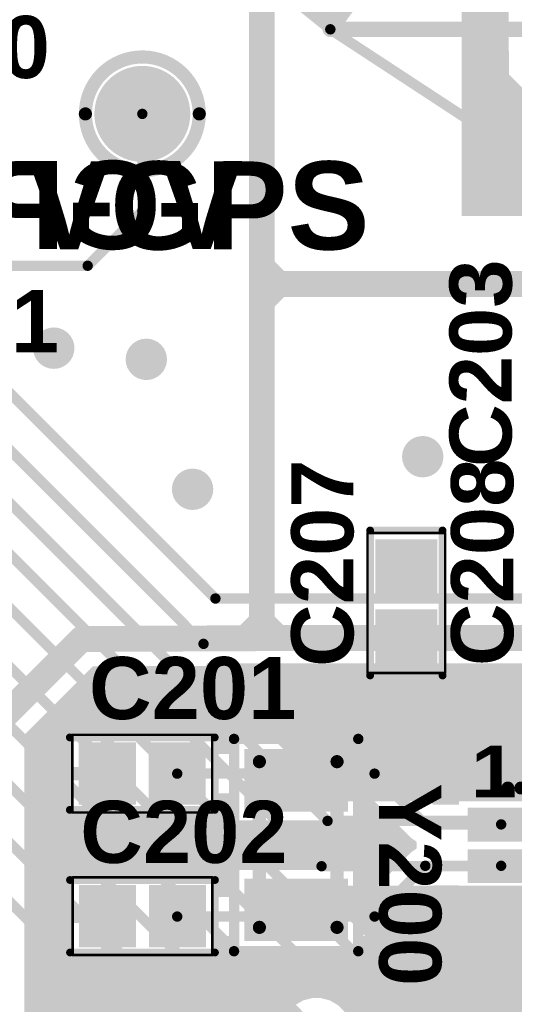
# Model space of a CAD drawing. Header units: inches. Extents: x -60 to 68, y -60 to 60.
# Tile 7 of 78: x -28 to -18, y -49 to -30. Entities that reach past the tile are written whole.
import ezdxf

# ---------------------------------------------------------------- set-up
doc = ezdxf.new("R2010")
doc.units = ezdxf.units.IN
for name, color, linetype in [('Bottom Copper', 5, 'Continuous'), ('Bottom Mask', 6, 'Continuous'), ('Bottom Overlay', 54, 'Continuous'), ('Mechanical 1', 6, 'Continuous'), ('Mechanical 15', 56, 'Continuous'), ('Multi-Layer', 9, 'Continuous'), ('Pad Holes', 156, 'Continuous'), ('PENTA', 56, 'Continuous'), ('Top Copper', 1, 'Continuous'), ('Top Mask', 216, 'Continuous'), ('Top Overlay', 2, 'Continuous'), ('Top Paste', 8, 'Continuous'), ('Via Holes', 16, 'Continuous')]:
    doc.layers.add(name, color=color, linetype=linetype)
doc.styles.add('Arial Black_Bold', font='txt', dxfattribs={"height": 0.2})
doc.styles.add('Arial_Bold', font='txt', dxfattribs={"height": 0.2})

# ---------------------------------------------------------------- blocks, each defined once
blk = doc.blocks.new('LED_PR_113_M______9')
at = {"layer": 'Top Copper'}
h = blk.add_hatch(color=1, dxfattribs=at)
edge = h.paths.add_edge_path()
edge.add_line((-0.609, -5.208), (-1.243, -5.208))
edge.add_arc((-2.343, -5.108), 1.104, 264.7997, 354.8114, ccw=False)
edge.add_line((-2.443, -6.208), (-2.952, -6.208))
edge.add_arc((-2.957, -4.768), 1.44, 180.2021, 270.2023, ccw=False)
edge.add_line((-4.397, -4.773), (-4.408, -2.917))
edge.add_arc((-3.055, -2.961), 1.354, 88.119, 178.1194, ccw=False)
edge.add_line((-3.01, -1.608), (-2.37, -1.608))
edge.add_arc((-2.32, -2.658), 1.051, 2.716, 92.7345, ccw=False)
edge.add_line((-1.27, -2.608), (-0.609, -2.608))
edge.add_line((-0.609, -2.608), (-0.609, 1.692))
edge.add_line((-0.609, 1.692), (-5.309, 1.692))
edge.add_line((-5.309, 1.692), (-5.309, -7.508))
edge.add_line((-5.309, -7.508), (-0.609, -7.508))
edge.add_line((-0.609, -7.508), (-0.609, -5.208))
at = {"layer": 'Top Mask'}
h = blk.add_hatch(color=216, dxfattribs=at)
edge = h.paths.add_edge_path()
edge.add_line((-0.609, -5.208), (-1.243, -5.208))
edge.add_arc((-2.343, -5.108), 1.104, 264.7997, 354.8114, ccw=False)
edge.add_line((-2.443, -6.208), (-2.952, -6.208))
edge.add_arc((-2.957, -4.768), 1.44, 180.2021, 270.2023, ccw=False)
edge.add_line((-4.397, -4.773), (-4.408, -2.917))
edge.add_arc((-3.055, -2.961), 1.354, 88.119, 178.1194, ccw=False)
edge.add_line((-3.01, -1.608), (-2.37, -1.608))
edge.add_arc((-2.32, -2.658), 1.051, 2.716, 92.7345, ccw=False)
edge.add_line((-1.27, -2.608), (-0.609, -2.608))
edge.add_line((-0.609, -2.608), (-0.609, 1.692))
edge.add_line((-0.609, 1.692), (-5.309, 1.692))
edge.add_line((-5.309, 1.692), (-5.309, -7.508))
edge.add_line((-5.309, -7.508), (-0.609, -7.508))
edge.add_line((-0.609, -7.508), (-0.609, -5.208))
blk = doc.blocks.new('TEST_POINT_TH_78')
at = {"layer": 'Bottom Copper'}
h = blk.add_hatch(color=5, dxfattribs=at)
edge = h.paths.add_edge_path()
edge.add_arc((0, 0), 0.825, 0, 360)
at = {"layer": 'Bottom Mask'}
h = blk.add_hatch(color=6, dxfattribs=at)
edge = h.paths.add_edge_path()
edge.add_arc((0, 0), 0.927, 0, 360)
at = {"layer": 'Multi-Layer'}
h = blk.add_hatch(color=9, dxfattribs=at)
edge = h.paths.add_edge_path()
edge.add_arc((0, 0), 0.825, 0, 360)
at = {"layer": 'Pad Holes'}
h = blk.add_hatch(color=7, dxfattribs=at)
edge = h.paths.add_edge_path()
edge.add_arc((0, 0), 0.5, 0, 360)
at = {"layer": 'Top Copper'}
h = blk.add_hatch(color=1, dxfattribs=at)
edge = h.paths.add_edge_path()
edge.add_arc((0, 0), 0.825, 0, 360)
at = {"layer": 'Top Mask'}
h = blk.add_hatch(color=216, dxfattribs=at)
edge = h.paths.add_edge_path()
edge.add_arc((0, 0), 0.927, 0, 360)
at = {"layer": 'Bottom Overlay'}
for points in [[(1.1, 0, 0.254, 0.254, 1), (-1.1, 0, 0.254, 0.254, 1)], [(-1.164, 0, 0.127, 0.127, 1), (-1.037, 0, 0.127, 0.127, 1)], [(1.037, 0, 0.127, 0.127, 1), (1.164, 0, 0.127, 0.127, 1)]]:
    blk.add_lwpolyline(points, format="xyseb", close=True, dxfattribs=at)
at = {"layer": 'Top Overlay'}
for points in [[(1.1, 0, 0.254, 0.254, 1), (-1.1, 0, 0.254, 0.254, 1)], [(-1.164, 0, 0.127, 0.127, 1), (-1.037, 0, 0.127, 0.127, 1)], [(1.037, 0, 0.127, 0.127, 1), (1.164, 0, 0.127, 0.127, 1)]]:
    blk.add_lwpolyline(points, format="xyseb", close=True, dxfattribs=at)
at = {"layer": 'Bottom Overlay', "style": 'Arial_Bold', "text_generation_flag": 2}
blk.add_text('VGPS', height=1.7, rotation=360, dxfattribs=at).set_placement((1.942, -2.609))
blk = doc.blocks.new('CRISTAL_SMD_3215_88')
at = {"layer": 'Top Copper'}
for points in [[(-0.5, 0.9), (0.5, 0.9), (0.5, -0.9), (-0.5, -0.9)], [(2, 0.9), (3, 0.9), (3, -0.9), (2, -0.9)]]:
    blk.add_hatch(color=1, dxfattribs=at).paths.add_polyline_path(points)
at = {"layer": 'Top Mask'}
for points in [[(-0.602, 1.002), (0.602, 1.002), (0.602, -1.002), (-0.602, -1.002)], [(1.898, 1.002), (3.102, 1.002), (3.102, -1.002), (1.898, -1.002)]]:
    blk.add_hatch(color=216, dxfattribs=at).paths.add_polyline_path(points)
at = {"layer": 'Top Paste'}
for points in [[(-0.5, 0.9), (0.5, 0.9), (0.5, -0.9), (-0.5, -0.9)], [(2, 0.9), (3, 0.9), (3, -0.9), (2, -0.9)]]:
    blk.add_hatch(color=8, dxfattribs=at).paths.add_polyline_path(points)
at = {"layer": 'Mechanical 1'}
for points in [[(2.84, 0.79, 0.254, 0.254, 0), (-0.36, 0.79, 0.254, 0.254, 0)], [(2.84, -0.71, 0.254, 0.254, 0), (-0.36, -0.71, 0.254, 0.254, 0)]]:
    blk.add_lwpolyline(points, format="xyseb", dxfattribs=at)
for points in [[(-0.424, 0.79, 0.127, 0.127, 1), (-0.297, 0.79, 0.127, 0.127, 1)], [(2.776, 0.79, 0.127, 0.127, 1), (2.903, 0.79, 0.127, 0.127, 1)], [(-0.424, -0.71, 0.127, 0.127, 1), (-0.297, -0.71, 0.127, 0.127, 1)], [(2.776, -0.71, 0.127, 0.127, 1), (2.903, -0.71, 0.127, 0.127, 1)]]:
    blk.add_lwpolyline(points, format="xyseb", close=True, dxfattribs=at)
at = {"layer": 'Top Overlay'}
for points in [[(3.3, 1.2, 0.2, 0.2, 0), (-0.8, 1.2, 0.2, 0.2, 0)], [(-0.8, -1.2, 0.2, 0.2, 0), (-0.8, 1.2, 0.2, 0.2, 0)], [(3.3, -1.2, 0.2, 0.2, 0), (3.3, 1.2, 0.2, 0.2, 0)], [(3.3, -1.2, 0.2, 0.2, 0), (-0.8, -1.2, 0.2, 0.2, 0)]]:
    blk.add_lwpolyline(points, format="xyseb", dxfattribs=at)
for points in [[(-0.85, 1.2, 0.1, 0.1, 1), (-0.75, 1.2, 0.1, 0.1, 1)], [(-0.85, 1.2, 0.1, 0.1, 1), (-0.75, 1.2, 0.1, 0.1, 1)], [(3.25, 1.2, 0.1, 0.1, 1), (3.35, 1.2, 0.1, 0.1, 1)], [(3.25, 1.2, 0.1, 0.1, 1), (3.35, 1.2, 0.1, 0.1, 1)], [(-0.85, -1.2, 0.1, 0.1, 1), (-0.75, -1.2, 0.1, 0.1, 1)], [(-0.85, -1.2, 0.1, 0.1, 1), (-0.75, -1.2, 0.1, 0.1, 1)], [(3.25, -1.2, 0.1, 0.1, 1), (3.35, -1.2, 0.1, 0.1, 1)], [(3.25, -1.2, 0.1, 0.1, 1), (3.35, -1.2, 0.1, 0.1, 1)]]:
    blk.add_lwpolyline(points, format="xyseb", close=True, dxfattribs=at)
blk = doc.blocks.new('TQFP32_7_7___LONGER_PADS_89')
at = {"layer": 'Top Copper'}
for points in [[(-3.185, 2.65), (-3.185, 4.45), (-2.735, 4.45), (-2.735, 2.65)], [(-2.385, 2.65), (-2.385, 4.45), (-1.935, 4.45), (-1.935, 2.65)], [(-1.585, 2.65), (-1.585, 4.45), (-1.135, 4.45), (-1.135, 2.65)], [(-0.785, 2.65), (-0.785, 4.45), (-0.335, 4.45), (-0.335, 2.65)], [(0.015, 2.65), (0.015, 4.45), (0.465, 4.45), (0.465, 2.65)], [(0.815, 2.65), (0.815, 4.45), (1.265, 4.45), (1.265, 2.65)], [(1.615, 2.65), (1.615, 4.45), (2.065, 4.45), (2.065, 2.65)], [(2.415, 2.65), (2.415, 4.45), (2.865, 4.45), (2.865, 2.65)], [(-3.66, 1.725), (-5.46, 1.725), (-5.46, 2.175), (-3.66, 2.175)], [(5.14, 1.725), (3.34, 1.725), (3.34, 2.175), (5.14, 2.175)], [(-3.66, 0.925), (-5.46, 0.925), (-5.46, 1.375), (-3.66, 1.375)], [(5.14, 0.925), (3.34, 0.925), (3.34, 1.375), (5.14, 1.375)], [(-3.66, 0.125), (-5.46, 0.125), (-5.46, 0.575), (-3.66, 0.575)], [(5.14, 0.125), (3.34, 0.125), (3.34, 0.575), (5.14, 0.575)], [(-3.66, -0.675), (-5.46, -0.675), (-5.46, -0.225), (-3.66, -0.225)], [(5.14, -0.675), (3.34, -0.675), (3.34, -0.225), (5.14, -0.225)], [(-3.66, -1.475), (-5.46, -1.475), (-5.46, -1.025), (-3.66, -1.025)], [(5.14, -1.475), (3.34, -1.475), (3.34, -1.025), (5.14, -1.025)], [(-3.66, -2.275), (-5.46, -2.275), (-5.46, -1.825), (-3.66, -1.825)], [(5.14, -2.275), (3.34, -2.275), (3.34, -1.825), (5.14, -1.825)], [(-3.66, -3.075), (-5.46, -3.075), (-5.46, -2.625), (-3.66, -2.625)], [(5.14, -3.075), (3.34, -3.075), (3.34, -2.625), (5.14, -2.625)], [(-3.66, -3.875), (-5.46, -3.875), (-5.46, -3.425), (-3.66, -3.425)], [(5.14, -3.875), (3.34, -3.875), (3.34, -3.425), (5.14, -3.425)], [(-3.185, -6.15), (-3.185, -4.35), (-2.735, -4.35), (-2.735, -6.15)], [(-2.385, -6.15), (-2.385, -4.35), (-1.935, -4.35), (-1.935, -6.15)], [(-1.585, -6.15), (-1.585, -4.35), (-1.135, -4.35), (-1.135, -6.15)], [(-0.785, -6.15), (-0.785, -4.35), (-0.335, -4.35), (-0.335, -6.15)], [(0.015, -6.15), (0.015, -4.35), (0.465, -4.35), (0.465, -6.15)], [(0.815, -6.15), (0.815, -4.35), (1.265, -4.35), (1.265, -6.15)], [(1.615, -6.15), (1.615, -4.35), (2.065, -4.35), (2.065, -6.15)], [(2.415, -6.15), (2.415, -4.35), (2.865, -4.35), (2.865, -6.15)]]:
    blk.add_hatch(color=1, dxfattribs=at).paths.add_polyline_path(points)
at = {"layer": 'Top Mask'}
for points in [[(-3.287, 2.548), (-3.287, 4.552), (-2.633, 4.552), (-2.633, 2.548)], [(-2.487, 2.548), (-2.487, 4.552), (-1.833, 4.552), (-1.833, 2.548)], [(-1.687, 2.548), (-1.687, 4.552), (-1.033, 4.552), (-1.033, 2.548)], [(-0.887, 2.548), (-0.887, 4.552), (-0.233, 4.552), (-0.233, 2.548)], [(-0.087, 2.548), (-0.087, 4.552), (0.567, 4.552), (0.567, 2.548)], [(0.713, 2.548), (0.713, 4.552), (1.367, 4.552), (1.367, 2.548)], [(1.513, 2.548), (1.513, 4.552), (2.167, 4.552), (2.167, 2.548)], [(2.313, 2.548), (2.313, 4.552), (2.967, 4.552), (2.967, 2.548)], [(-3.558, 1.623), (-5.562, 1.623), (-5.562, 2.277), (-3.558, 2.277)], [(5.242, 1.623), (3.238, 1.623), (3.238, 2.277), (5.242, 2.277)], [(-3.558, 0.823), (-5.562, 0.823), (-5.562, 1.477), (-3.558, 1.477)], [(5.242, 0.823), (3.238, 0.823), (3.238, 1.477), (5.242, 1.477)], [(-3.558, 0.023), (-5.562, 0.023), (-5.562, 0.677), (-3.558, 0.677)], [(5.242, 0.023), (3.238, 0.023), (3.238, 0.677), (5.242, 0.677)], [(-3.558, -0.777), (-5.562, -0.777), (-5.562, -0.123), (-3.558, -0.123)], [(5.242, -0.777), (3.238, -0.777), (3.238, -0.123), (5.242, -0.123)], [(-3.558, -1.577), (-5.562, -1.577), (-5.562, -0.923), (-3.558, -0.923)], [(5.242, -1.577), (3.238, -1.577), (3.238, -0.923), (5.242, -0.923)], [(-3.558, -2.377), (-5.562, -2.377), (-5.562, -1.723), (-3.558, -1.723)], [(5.242, -2.377), (3.238, -2.377), (3.238, -1.723), (5.242, -1.723)], [(-3.558, -3.177), (-5.562, -3.177), (-5.562, -2.523), (-3.558, -2.523)], [(5.242, -3.177), (3.238, -3.177), (3.238, -2.523), (5.242, -2.523)], [(-3.558, -3.977), (-5.562, -3.977), (-5.562, -3.323), (-3.558, -3.323)], [(5.242, -3.977), (3.238, -3.977), (3.238, -3.323), (5.242, -3.323)], [(-3.287, -6.252), (-3.287, -4.248), (-2.633, -4.248), (-2.633, -6.252)], [(-2.487, -6.252), (-2.487, -4.248), (-1.833, -4.248), (-1.833, -6.252)], [(-1.687, -6.252), (-1.687, -4.248), (-1.033, -4.248), (-1.033, -6.252)], [(-0.887, -6.252), (-0.887, -4.248), (-0.233, -4.248), (-0.233, -6.252)], [(-0.087, -6.252), (-0.087, -4.248), (0.567, -4.248), (0.567, -6.252)], [(0.713, -6.252), (0.713, -4.248), (1.367, -4.248), (1.367, -6.252)], [(1.513, -6.252), (1.513, -4.248), (2.167, -4.248), (2.167, -6.252)], [(2.313, -6.252), (2.313, -4.248), (2.967, -4.248), (2.967, -6.252)]]:
    blk.add_hatch(color=216, dxfattribs=at).paths.add_polyline_path(points)
at = {"layer": 'Top Paste'}
for points in [[(-3.185, 2.65), (-3.185, 4.45), (-2.735, 4.45), (-2.735, 2.65)], [(-2.385, 2.65), (-2.385, 4.45), (-1.935, 4.45), (-1.935, 2.65)], [(-1.585, 2.65), (-1.585, 4.45), (-1.135, 4.45), (-1.135, 2.65)], [(-0.785, 2.65), (-0.785, 4.45), (-0.335, 4.45), (-0.335, 2.65)], [(0.015, 2.65), (0.015, 4.45), (0.465, 4.45), (0.465, 2.65)], [(0.815, 2.65), (0.815, 4.45), (1.265, 4.45), (1.265, 2.65)], [(1.615, 2.65), (1.615, 4.45), (2.065, 4.45), (2.065, 2.65)], [(2.415, 2.65), (2.415, 4.45), (2.865, 4.45), (2.865, 2.65)], [(-3.66, 1.725), (-5.46, 1.725), (-5.46, 2.175), (-3.66, 2.175)], [(5.14, 1.725), (3.34, 1.725), (3.34, 2.175), (5.14, 2.175)], [(-3.66, 0.925), (-5.46, 0.925), (-5.46, 1.375), (-3.66, 1.375)], [(5.14, 0.925), (3.34, 0.925), (3.34, 1.375), (5.14, 1.375)], [(-3.66, 0.125), (-5.46, 0.125), (-5.46, 0.575), (-3.66, 0.575)], [(5.14, 0.125), (3.34, 0.125), (3.34, 0.575), (5.14, 0.575)], [(-3.66, -0.675), (-5.46, -0.675), (-5.46, -0.225), (-3.66, -0.225)], [(5.14, -0.675), (3.34, -0.675), (3.34, -0.225), (5.14, -0.225)], [(-3.66, -1.475), (-5.46, -1.475), (-5.46, -1.025), (-3.66, -1.025)], [(5.14, -1.475), (3.34, -1.475), (3.34, -1.025), (5.14, -1.025)], [(-3.66, -2.275), (-5.46, -2.275), (-5.46, -1.825), (-3.66, -1.825)], [(5.14, -2.275), (3.34, -2.275), (3.34, -1.825), (5.14, -1.825)], [(-3.66, -3.075), (-5.46, -3.075), (-5.46, -2.625), (-3.66, -2.625)], [(5.14, -3.075), (3.34, -3.075), (3.34, -2.625), (5.14, -2.625)], [(-3.66, -3.875), (-5.46, -3.875), (-5.46, -3.425), (-3.66, -3.425)], [(5.14, -3.875), (3.34, -3.875), (3.34, -3.425), (5.14, -3.425)], [(-3.185, -6.15), (-3.185, -4.35), (-2.735, -4.35), (-2.735, -6.15)], [(-2.385, -6.15), (-2.385, -4.35), (-1.935, -4.35), (-1.935, -6.15)], [(-1.585, -6.15), (-1.585, -4.35), (-1.135, -4.35), (-1.135, -6.15)], [(-0.785, -6.15), (-0.785, -4.35), (-0.335, -4.35), (-0.335, -6.15)], [(0.015, -6.15), (0.015, -4.35), (0.465, -4.35), (0.465, -6.15)], [(0.815, -6.15), (0.815, -4.35), (1.265, -4.35), (1.265, -6.15)], [(1.615, -6.15), (1.615, -4.35), (2.065, -4.35), (2.065, -6.15)], [(2.415, -6.15), (2.415, -4.35), (2.865, -4.35), (2.865, -6.15)]]:
    blk.add_hatch(color=8, dxfattribs=at).paths.add_polyline_path(points)
at = {"layer": 'Top Overlay'}
for points in [[(-4.535, 2.66, 0.25, 0.25, 1), (-4.785, 2.66, 0.25, 0.25, 1)], [(-4.848, 2.66, 0.125, 0.125, 1), (-4.723, 2.66, 0.125, 0.125, 1)], [(-4.597, 2.66, 0.125, 0.125, 1), (-4.473, 2.66, 0.125, 0.125, 1)], [(-3.198, 2.65, 0.0762, 0.0762, 1), (-3.122, 2.65, 0.0762, 0.0762, 1)], [(-3.198, 2.65, 0.0762, 0.0762, 1), (-3.122, 2.65, 0.0762, 0.0762, 1)], [(-2.698, 2.65, 0.0762, 0.0762, 1), (-2.622, 2.65, 0.0762, 0.0762, 1)], [(2.302, 2.65, 0.0762, 0.0762, 1), (2.378, 2.65, 0.0762, 0.0762, 1)], [(3.302, 2.65, 0.0762, 0.0762, 1), (3.378, 2.65, 0.0762, 0.0762, 1)], [(3.302, 2.65, 0.0762, 0.0762, 1), (3.378, 2.65, 0.0762, 0.0762, 1)], [(-3.698, 2.15, 0.0762, 0.0762, 1), (-3.622, 2.15, 0.0762, 0.0762, 1)], [(-3.698, 2.15, 0.0762, 0.0762, 1), (-3.622, 2.15, 0.0762, 0.0762, 1)], [(-3.698, 1.65, 0.0762, 0.0762, 1), (-3.622, 1.65, 0.0762, 0.0762, 1)], [(3.302, 1.65, 0.0762, 0.0762, 1), (3.378, 1.65, 0.0762, 0.0762, 1)], [(-3.698, -3.35, 0.0762, 0.0762, 1), (-3.622, -3.35, 0.0762, 0.0762, 1)], [(3.302, -3.35, 0.0762, 0.0762, 1), (3.378, -3.35, 0.0762, 0.0762, 1)], [(-3.698, -4.35, 0.0762, 0.0762, 1), (-3.622, -4.35, 0.0762, 0.0762, 1)], [(-3.698, -4.35, 0.0762, 0.0762, 1), (-3.622, -4.35, 0.0762, 0.0762, 1)], [(-2.698, -4.35, 0.0762, 0.0762, 1), (-2.622, -4.35, 0.0762, 0.0762, 1)], [(2.302, -4.35, 0.0762, 0.0762, 1), (2.378, -4.35, 0.0762, 0.0762, 1)], [(3.302, -4.35, 0.0762, 0.0762, 1), (3.378, -4.35, 0.0762, 0.0762, 1)], [(3.302, -4.35, 0.0762, 0.0762, 1), (3.378, -4.35, 0.0762, 0.0762, 1)]]:
    blk.add_lwpolyline(points, format="xyseb", close=True, dxfattribs=at)
for points in [[(-3.66, 2.15, 0.152, 0.152, 0), (-3.16, 2.65, 0.152, 0.152, 0)], [(-3.16, 2.65, 0.152, 0.152, 0), (-2.66, 2.65, 0.152, 0.152, 0)], [(2.34, 2.65, 0.152, 0.152, 0), (3.34, 2.65, 0.152, 0.152, 0)], [(3.34, 1.65, 0.152, 0.152, 0), (3.34, 2.65, 0.152, 0.152, 0)], [(-3.66, 1.65, 0.152, 0.152, 0), (-3.66, 2.15, 0.152, 0.152, 0)], [(-3.66, -4.35, 0.152, 0.152, 0), (-3.66, -3.35, 0.152, 0.152, 0)], [(3.34, -4.35, 0.152, 0.152, 0), (3.34, -3.35, 0.152, 0.152, 0)], [(-3.66, -4.35, 0.152, 0.152, 0), (-2.66, -4.35, 0.152, 0.152, 0)], [(2.34, -4.35, 0.152, 0.152, 0), (3.34, -4.35, 0.152, 0.152, 0)]]:
    blk.add_lwpolyline(points, format="xyseb", dxfattribs=at)
at = {"layer": 'Top Overlay', "style": 'Arial Black_Bold'}
for s, p in [('32', (-4.46, 3.97)), ('25', (3.23, 3.97)), ('1', (-5.5, 2.48)), ('24', (4.36, 2.56)), ('8', (-5.5, -4.63)), ('17', (4.36, -4.66)), ('9', (-3.93, -6.22)), ('16', (3.09, -6.22))]:
    blk.add_text(s, height=1, rotation=360, dxfattribs=at).set_placement(p)
blk = doc.blocks.new('CAPC0603_120')
at = {"layer": 'Top Copper'}
for points in [[(-1.125, -0.5), (-1.125, 0.5), (-0.225, 0.5), (-0.225, -0.5)], [(0.225, -0.5), (0.225, 0.5), (1.125, 0.5), (1.125, -0.5)]]:
    blk.add_hatch(color=1, dxfattribs=at).paths.add_polyline_path(points)
at = {"layer": 'Top Mask'}
for points in [[(-1.227, -0.602), (-1.227, 0.602), (-0.123, 0.602), (-0.123, -0.602)], [(0.123, -0.602), (0.123, 0.602), (1.227, 0.602), (1.227, -0.602)]]:
    blk.add_hatch(color=216, dxfattribs=at).paths.add_polyline_path(points)
at = {"layer": 'Top Paste'}
for points in [[(-1.125, -0.5), (-1.125, 0.5), (-0.225, 0.5), (-0.225, -0.5)], [(0.225, -0.5), (0.225, 0.5), (1.125, 0.5), (1.125, -0.5)]]:
    blk.add_hatch(color=8, dxfattribs=at).paths.add_polyline_path(points)
at = {"layer": 'Mechanical 15'}
for points in [[(-1.35, 0.75, 0.05, 0.05, 0), (1.35, 0.75, 0.05, 0.05, 0)], [(-1.35, 0.75, 0.05, 0.05, 0), (-1.35, -0.75, 0.05, 0.05, 0)], [(1.35, 0.75, 0.05, 0.05, 0), (1.35, -0.75, 0.05, 0.05, 0)], [(-1.35, -0.75, 0.05, 0.05, 0), (1.35, -0.75, 0.05, 0.05, 0)]]:
    blk.add_lwpolyline(points, format="xyseb", dxfattribs=at)
for points in [[(-1.362, 0.75, 0.025, 0.025, 1), (-1.338, 0.75, 0.025, 0.025, 1)], [(-1.362, 0.75, 0.025, 0.025, 1), (-1.338, 0.75, 0.025, 0.025, 1)], [(1.337, 0.75, 0.025, 0.025, 1), (1.362, 0.75, 0.025, 0.025, 1)], [(1.337, 0.75, 0.025, 0.025, 1), (1.362, 0.75, 0.025, 0.025, 1)], [(-1.362, -0.75, 0.025, 0.025, 1), (-1.338, -0.75, 0.025, 0.025, 1)], [(-1.362, -0.75, 0.025, 0.025, 1), (-1.338, -0.75, 0.025, 0.025, 1)], [(1.337, -0.75, 0.025, 0.025, 1), (1.362, -0.75, 0.025, 0.025, 1)], [(1.337, -0.75, 0.025, 0.025, 1), (1.362, -0.75, 0.025, 0.025, 1)]]:
    blk.add_lwpolyline(points, format="xyseb", close=True, dxfattribs=at)
at = {"layer": 'Top Overlay'}
for points in [[(-1.4, 0.7, 0.15, 0.15, 0), (-1.4, -0.7, 0.15, 0.15, 0)], [(-1.4, 0.7, 0.15, 0.15, 0), (1.4, 0.7, 0.15, 0.15, 0)], [(1.4, 0.7, 0.15, 0.15, 0), (1.4, -0.7, 0.15, 0.15, 0)], [(-1.4, -0.7, 0.15, 0.15, 0), (1.4, -0.7, 0.15, 0.15, 0)]]:
    blk.add_lwpolyline(points, format="xyseb", dxfattribs=at)
for points in [[(-1.438, 0.7, 0.075, 0.075, 1), (-1.362, 0.7, 0.075, 0.075, 1)], [(-1.438, 0.7, 0.075, 0.075, 1), (-1.362, 0.7, 0.075, 0.075, 1)], [(1.362, 0.7, 0.075, 0.075, 1), (1.438, 0.7, 0.075, 0.075, 1)], [(1.362, 0.7, 0.075, 0.075, 1), (1.438, 0.7, 0.075, 0.075, 1)], [(-1.438, -0.7, 0.075, 0.075, 1), (-1.362, -0.7, 0.075, 0.075, 1)], [(-1.438, -0.7, 0.075, 0.075, 1), (-1.362, -0.7, 0.075, 0.075, 1)], [(1.362, -0.7, 0.075, 0.075, 1), (1.438, -0.7, 0.075, 0.075, 1)], [(1.362, -0.7, 0.075, 0.075, 1), (1.438, -0.7, 0.075, 0.075, 1)]]:
    blk.add_lwpolyline(points, format="xyseb", close=True, dxfattribs=at)
blk = doc.blocks.new('CAPC0603_125')
at = {"layer": 'Top Copper'}
for points in [[(-1.125, -0.5), (-1.125, 0.5), (-0.225, 0.5), (-0.225, -0.5)], [(0.225, -0.5), (0.225, 0.5), (1.125, 0.5), (1.125, -0.5)]]:
    blk.add_hatch(color=1, dxfattribs=at).paths.add_polyline_path(points)
at = {"layer": 'Top Mask'}
for points in [[(-1.227, -0.602), (-1.227, 0.602), (-0.123, 0.602), (-0.123, -0.602)], [(0.123, -0.602), (0.123, 0.602), (1.227, 0.602), (1.227, -0.602)]]:
    blk.add_hatch(color=216, dxfattribs=at).paths.add_polyline_path(points)
at = {"layer": 'Top Paste'}
for points in [[(-1.125, -0.5), (-1.125, 0.5), (-0.225, 0.5), (-0.225, -0.5)], [(0.225, -0.5), (0.225, 0.5), (1.125, 0.5), (1.125, -0.5)]]:
    blk.add_hatch(color=8, dxfattribs=at).paths.add_polyline_path(points)
at = {"layer": 'Mechanical 15'}
for points in [[(-1.35, 0.75, 0.05, 0.05, 0), (1.35, 0.75, 0.05, 0.05, 0)], [(-1.35, -0.75, 0.05, 0.05, 0), (-1.35, 0.75, 0.05, 0.05, 0)], [(1.35, -0.75, 0.05, 0.05, 0), (1.35, 0.75, 0.05, 0.05, 0)], [(-1.35, -0.75, 0.05, 0.05, 0), (1.35, -0.75, 0.05, 0.05, 0)]]:
    blk.add_lwpolyline(points, format="xyseb", dxfattribs=at)
for points in [[(-1.362, 0.75, 0.025, 0.025, 1), (-1.338, 0.75, 0.025, 0.025, 1)], [(-1.362, 0.75, 0.025, 0.025, 1), (-1.338, 0.75, 0.025, 0.025, 1)], [(1.338, 0.75, 0.025, 0.025, 1), (1.362, 0.75, 0.025, 0.025, 1)], [(1.338, 0.75, 0.025, 0.025, 1), (1.362, 0.75, 0.025, 0.025, 1)], [(-1.362, -0.75, 0.025, 0.025, 1), (-1.338, -0.75, 0.025, 0.025, 1)], [(-1.362, -0.75, 0.025, 0.025, 1), (-1.338, -0.75, 0.025, 0.025, 1)], [(1.338, -0.75, 0.025, 0.025, 1), (1.362, -0.75, 0.025, 0.025, 1)], [(1.338, -0.75, 0.025, 0.025, 1), (1.362, -0.75, 0.025, 0.025, 1)]]:
    blk.add_lwpolyline(points, format="xyseb", close=True, dxfattribs=at)
at = {"layer": 'Top Overlay'}
for points in [[(-1.4, -0.7, 0.15, 0.15, 0), (-1.4, 0.7, 0.15, 0.15, 0)], [(-1.4, 0.7, 0.15, 0.15, 0), (1.4, 0.7, 0.15, 0.15, 0)], [(1.4, -0.7, 0.15, 0.15, 0), (1.4, 0.7, 0.15, 0.15, 0)], [(-1.4, -0.7, 0.15, 0.15, 0), (1.4, -0.7, 0.15, 0.15, 0)]]:
    blk.add_lwpolyline(points, format="xyseb", dxfattribs=at)
for points in [[(-1.438, 0.7, 0.075, 0.075, 1), (-1.362, 0.7, 0.075, 0.075, 1)], [(-1.438, 0.7, 0.075, 0.075, 1), (-1.362, 0.7, 0.075, 0.075, 1)], [(1.362, 0.7, 0.075, 0.075, 1), (1.438, 0.7, 0.075, 0.075, 1)], [(1.362, 0.7, 0.075, 0.075, 1), (1.438, 0.7, 0.075, 0.075, 1)], [(-1.438, -0.7, 0.075, 0.075, 1), (-1.362, -0.7, 0.075, 0.075, 1)], [(-1.438, -0.7, 0.075, 0.075, 1), (-1.362, -0.7, 0.075, 0.075, 1)], [(1.362, -0.7, 0.075, 0.075, 1), (1.438, -0.7, 0.075, 0.075, 1)], [(1.362, -0.7, 0.075, 0.075, 1), (1.438, -0.7, 0.075, 0.075, 1)]]:
    blk.add_lwpolyline(points, format="xyseb", close=True, dxfattribs=at)
blk = doc.blocks.new('CAPC0603_126')
at = {"layer": 'Top Copper'}
for points in [[(-1.125, -0.5), (-1.125, 0.5), (-0.225, 0.5), (-0.225, -0.5)], [(0.225, -0.5), (0.225, 0.5), (1.125, 0.5), (1.125, -0.5)]]:
    blk.add_hatch(color=1, dxfattribs=at).paths.add_polyline_path(points)
at = {"layer": 'Top Mask'}
for points in [[(-1.227, -0.602), (-1.227, 0.602), (-0.123, 0.602), (-0.123, -0.602)], [(0.123, -0.602), (0.123, 0.602), (1.227, 0.602), (1.227, -0.602)]]:
    blk.add_hatch(color=216, dxfattribs=at).paths.add_polyline_path(points)
at = {"layer": 'Top Paste'}
for points in [[(-1.125, -0.5), (-1.125, 0.5), (-0.225, 0.5), (-0.225, -0.5)], [(0.225, -0.5), (0.225, 0.5), (1.125, 0.5), (1.125, -0.5)]]:
    blk.add_hatch(color=8, dxfattribs=at).paths.add_polyline_path(points)
at = {"layer": 'Mechanical 15'}
for points in [[(-1.35, 0.75, 0.05, 0.05, 0), (1.35, 0.75, 0.05, 0.05, 0)], [(-1.35, -0.75, 0.05, 0.05, 0), (-1.35, 0.75, 0.05, 0.05, 0)], [(1.35, -0.75, 0.05, 0.05, 0), (1.35, 0.75, 0.05, 0.05, 0)], [(-1.35, -0.75, 0.05, 0.05, 0), (1.35, -0.75, 0.05, 0.05, 0)]]:
    blk.add_lwpolyline(points, format="xyseb", dxfattribs=at)
for points in [[(-1.362, 0.75, 0.025, 0.025, 1), (-1.338, 0.75, 0.025, 0.025, 1)], [(-1.362, 0.75, 0.025, 0.025, 1), (-1.338, 0.75, 0.025, 0.025, 1)], [(1.338, 0.75, 0.025, 0.025, 1), (1.362, 0.75, 0.025, 0.025, 1)], [(1.338, 0.75, 0.025, 0.025, 1), (1.362, 0.75, 0.025, 0.025, 1)], [(-1.362, -0.75, 0.025, 0.025, 1), (-1.338, -0.75, 0.025, 0.025, 1)], [(-1.362, -0.75, 0.025, 0.025, 1), (-1.338, -0.75, 0.025, 0.025, 1)], [(1.338, -0.75, 0.025, 0.025, 1), (1.362, -0.75, 0.025, 0.025, 1)], [(1.338, -0.75, 0.025, 0.025, 1), (1.362, -0.75, 0.025, 0.025, 1)]]:
    blk.add_lwpolyline(points, format="xyseb", close=True, dxfattribs=at)
at = {"layer": 'Top Overlay'}
for points in [[(-1.4, -0.7, 0.15, 0.15, 0), (-1.4, 0.7, 0.15, 0.15, 0)], [(-1.4, 0.7, 0.15, 0.15, 0), (1.4, 0.7, 0.15, 0.15, 0)], [(1.4, -0.7, 0.15, 0.15, 0), (1.4, 0.7, 0.15, 0.15, 0)], [(-1.4, -0.7, 0.15, 0.15, 0), (1.4, -0.7, 0.15, 0.15, 0)]]:
    blk.add_lwpolyline(points, format="xyseb", dxfattribs=at)
for points in [[(-1.438, 0.7, 0.075, 0.075, 1), (-1.362, 0.7, 0.075, 0.075, 1)], [(-1.438, 0.7, 0.075, 0.075, 1), (-1.362, 0.7, 0.075, 0.075, 1)], [(1.362, 0.7, 0.075, 0.075, 1), (1.438, 0.7, 0.075, 0.075, 1)], [(1.362, 0.7, 0.075, 0.075, 1), (1.438, 0.7, 0.075, 0.075, 1)], [(-1.438, -0.7, 0.075, 0.075, 1), (-1.362, -0.7, 0.075, 0.075, 1)], [(-1.438, -0.7, 0.075, 0.075, 1), (-1.362, -0.7, 0.075, 0.075, 1)], [(1.362, -0.7, 0.075, 0.075, 1), (1.438, -0.7, 0.075, 0.075, 1)], [(1.362, -0.7, 0.075, 0.075, 1), (1.438, -0.7, 0.075, 0.075, 1)]]:
    blk.add_lwpolyline(points, format="xyseb", close=True, dxfattribs=at)

msp = doc.modelspace()

# ---------------------------------------------------------------- hatches: boundary and pattern name
at = {"layer": 'Bottom Copper'}
h = msp.add_hatch(color=5, dxfattribs=at)
edge = h.paths.add_edge_path()
edge.add_arc((-27.186, -36.22), 0.4, 0, 360)
h = msp.add_hatch(color=5, dxfattribs=at)
edge = h.paths.add_edge_path()
edge.add_arc((-25.398, -36.436), 0.4, 0, 360)
h = msp.add_hatch(color=5, dxfattribs=at)
edge = h.paths.add_edge_path()
edge.add_arc((-20.057, -38.316), 0.4, 0, 360)
h = msp.add_hatch(color=5, dxfattribs=at)
edge = h.paths.add_edge_path()
edge.add_arc((-24.504, -38.945), 0.4, 0, 360)
msp.add_hatch(color=5, dxfattribs=at).paths.add_polyline_path([(-9.852, -41.652), (-9.852, -45.353), (-10.863, -46.364), (-10.901, -46.354), (-11.077, -46.354), (-11.248, -46.399), (-11.4, -46.488), (-11.525, -46.612), (-11.613, -46.765), (-11.659, -46.935), (-11.659, -47.112), (-11.613, -47.282), (-11.525, -47.435), (-11.419, -47.541), (-11.409, -47.618), (-11.419, -47.696), (-11.525, -47.801), (-11.613, -47.954), (-11.659, -48.124), (-11.659, -48.301), (-11.613, -48.471), (-11.525, -48.624), (-11.419, -48.73), (-11.409, -48.807), (-11.419, -48.884), (-11.525, -48.99), (-11.613, -49.143), (-11.659, -49.313), (-11.659, -49.49), (-11.613, -49.66), (-11.593, -49.696), (-11.666, -49.823), (-11.792, -49.823), (-14.058, -47.557), (-14.18, -47.475), (-14.325, -47.446), (-14.325, -47.446), (-14.998, -47.446), (-15.018, -47.412), (-15.143, -47.288), (-15.295, -47.199), (-15.466, -47.154), (-15.642, -47.154), (-15.813, -47.199), (-15.965, -47.288), (-16.09, -47.412), (-16.178, -47.565), (-16.224, -47.735), (-16.224, -47.912), (-16.178, -48.082), (-16.09, -48.235), (-15.965, -48.36), (-15.813, -48.448), (-15.642, -48.494), (-15.466, -48.494), (-15.439, -48.486), (-15.349, -48.594), (-15.349, -48.678), (-15.463, -48.777), (-15.47, -48.778), (-15.642, -48.778), (-15.813, -48.824), (-15.965, -48.912), (-16.09, -49.037), (-16.11, -49.071), (-19.671, -49.071), (-22.014, -46.728), (-21.96, -46.602), (-17.139, -46.602), (-17.12, -46.636), (-16.995, -46.761), (-16.842, -46.849), (-16.672, -46.895), (-16.495, -46.895), (-16.325, -46.849), (-16.172, -46.761), (-16.047, -46.636), (-15.959, -46.484), (-15.914, -46.313), (-15.914, -46.141), (-15.912, -46.134), (-15.814, -46.019), (-15.711, -46.019), (-15.54, -45.974), (-15.388, -45.886), (-15.263, -45.761), (-15.175, -45.608), (-15.129, -45.438), (-15.129, -45.261), (-15.175, -45.091), (-15.263, -44.938), (-15.388, -44.813), (-15.54, -44.725), (-15.711, -44.68), (-15.887, -44.68), (-16.058, -44.725), (-16.21, -44.813), (-16.335, -44.938), (-16.355, -44.972), (-21.74, -44.972), (-24.277, -42.435), (-24.224, -42.308), (-11.706, -42.308), (-11.686, -42.342), (-11.561, -42.467), (-11.409, -42.555), (-11.238, -42.601), (-11.062, -42.601), (-10.891, -42.555), (-10.739, -42.467), (-10.614, -42.342), (-10.526, -42.189), (-10.48, -42.019), (-10.48, -41.847), (-10.479, -41.84), (-10.38, -41.725), (-10.277, -41.725), (-10.107, -41.68), (-9.979, -41.606)])
h = msp.add_hatch(color=5, dxfattribs=at)
edge = h.paths.add_edge_path()
edge.add_arc((-20.067, -43.469), 0.4, 0, 360)
at = {"layer": 'Top Copper'}
for points in [[(-22.483, -34.982), (-23.151, -35.65), (-23.151, -34.313)], [(-23.166, -41.152), (-22.497, -41.821), (-23.834, -41.821)]]:
    msp.add_hatch(color=1, dxfattribs=at).paths.add_polyline_path(points)
h = msp.add_hatch(color=1, dxfattribs=at)
edge = h.paths.add_edge_path()
edge.add_arc((-27.186, -36.22), 0.4, 0, 360)
h = msp.add_hatch(color=1, dxfattribs=at)
edge = h.paths.add_edge_path()
edge.add_arc((-25.398, -36.436), 0.4, 0, 360)
h = msp.add_hatch(color=1, dxfattribs=at)
edge = h.paths.add_edge_path()
edge.add_arc((-20.057, -38.316), 0.4, 0, 360)
h = msp.add_hatch(color=1, dxfattribs=at)
edge = h.paths.add_edge_path()
edge.add_arc((-24.504, -38.945), 0.4, 0, 360)
h = msp.add_hatch(color=1, dxfattribs=at)
h.paths.add_polyline_path([(-18.128, -42.539), (-17.113, -42.539), (-17.082, -42.654), (-17.082, -42.654), (-17.082, -44.929), (-19.357, -44.929), (-19.357, -45.039), (-19.852, -45.039), (-20.721, -44.17), (-20.844, -44.088), (-20.988, -44.059), (-20.988, -44.059), (-21.333, -44.059), (-21.333, -43.796), (-23.673, -43.796), (-23.673, -44.059), (-24.081, -44.059), (-24.081, -43.667), (-25.521, -43.667), (-25.521, -43.683), (-26.024, -43.683), (-26.024, -44.437), (-26.024, -45.191), (-25.521, -45.191), (-25.521, -45.207), (-24.081, -45.207), (-24.081, -44.814), (-23.673, -44.814), (-23.673, -45.336), (-21.333, -45.336), (-21.333, -44.814), (-21.144, -44.814), (-20.275, -45.683), (-20.181, -45.746), (-20.172, -45.786), (-20.172, -45.847), (-20.181, -45.887), (-20.275, -45.95), (-21.144, -46.819), (-21.333, -46.819), (-21.333, -46.296), (-23.673, -46.296), (-23.673, -46.819), (-24.077, -46.819), (-24.077, -46.421), (-25.517, -46.421), (-25.517, -46.437), (-26.02, -46.437), (-26.02, -47.191), (-26.02, -47.945), (-25.517, -47.945), (-25.517, -47.961), (-24.077, -47.961), (-24.077, -47.574), (-23.673, -47.574), (-23.673, -47.836), (-21.333, -47.836), (-21.333, -47.574), (-20.988, -47.574), (-20.988, -47.574), (-20.844, -47.545), (-20.721, -47.463), (-19.852, -46.594), (-19.357, -46.594), (-19.357, -47.519), (-19.357, -48.319), (-19.357, -49.065), (-21.554, -49.065), (-21.574, -49.03), (-21.699, -48.906), (-21.851, -48.817), (-22.022, -48.772), (-22.198, -48.772), (-22.369, -48.817), (-22.521, -48.906), (-22.646, -49.03), (-22.734, -49.183), (-22.78, -49.354), (-22.78, -49.53), (-22.734, -49.7), (-22.646, -49.853), (-22.521, -49.978), (-22.369, -50.066), (-22.198, -50.112), (-22.096, -50.112), (-22.015, -50.128), (-21.975, -50.231), (-21.975, -50.312), (-21.929, -50.483), (-21.841, -50.636), (-21.716, -50.76), (-21.564, -50.849), (-21.393, -50.894), (-21.291, -50.894), (-21.21, -50.91), (-21.17, -51.013), (-21.17, -51.095), (-21.124, -51.265), (-21.036, -51.418), (-20.911, -51.543), (-20.758, -51.631), (-20.588, -51.677), (-20.412, -51.677), (-20.241, -51.631), (-20.088, -51.543), (-19.965, -51.42), (-19.357, -51.42), (-19.357, -51.519), (-17.082, -51.519), (-17.082, -52.246), (-20.04, -52.246), (-20.04, -52.001), (-22.83, -52.001), (-22.83, -52.243), (-25.322, -52.243), (-27.756, -49.809), (-27.756, -43.689), (-26.433, -42.366), (-23.163, -42.351), (-22.075, -42.346), (-21.144, -42.346), (-21.144, -42.536), (-19.604, -42.536), (-19.604, -42.346), (-18.128, -42.346)])
h.paths.add_polyline_path([(-26.278, -43.683), (-26.855, -43.683), (-26.855, -44.31), (-26.278, -44.31)], flags=0)
h.paths.add_polyline_path([(-26.278, -44.564), (-26.855, -44.564), (-26.855, -45.191), (-26.278, -45.191)], flags=0)
h.paths.add_polyline_path([(-26.274, -46.437), (-26.851, -46.437), (-26.851, -47.064), (-26.274, -47.064)], flags=0)
h.paths.add_polyline_path([(-26.274, -47.318), (-26.851, -47.318), (-26.851, -47.945), (-26.274, -47.945)], flags=0)
h = msp.add_hatch(color=1, dxfattribs=at)
edge = h.paths.add_edge_path()
edge.add_arc((-20.067, -43.469), 0.4, 0, 360)
at = {"layer": 'Via Holes'}
h = msp.add_hatch(color=7, dxfattribs=at)
edge = h.paths.add_edge_path()
edge.add_arc((-27.186, -36.22), 0.2, 0, 360)
h = msp.add_hatch(color=7, dxfattribs=at)
edge = h.paths.add_edge_path()
edge.add_arc((-25.398, -36.436), 0.2, 0, 360)
h = msp.add_hatch(color=7, dxfattribs=at)
edge = h.paths.add_edge_path()
edge.add_arc((-20.057, -38.316), 0.2, 0, 360)
h = msp.add_hatch(color=7, dxfattribs=at)
edge = h.paths.add_edge_path()
edge.add_arc((-24.504, -38.945), 0.2, 0, 360)
h = msp.add_hatch(color=7, dxfattribs=at)
edge = h.paths.add_edge_path()
edge.add_arc((-20.067, -43.469), 0.2, 0, 360)

# ---------------------------------------------------------------- linework, layer by layer
at = {"layer": 'Bottom Copper'}
for points in [[(-36.972, -28.147, 0.2, 0.2, 0), (-24.063, -41.055, 0.2, 0.2, 0)], [(-37.705, -28.517, 0.2, 0.2, 0), (-24.292, -41.931, 0.2, 0.2, 0)], [(-38.513, -28.733, 0.2, 0.2, 0), (-21.896, -45.35, 0.2, 0.2, 0)], [(-39.32, -28.916, 0.2, 0.2, 0), (-22.012, -46.225, 0.2, 0.2, 0)], [(-40.128, -29.148, 0.2, 0.2, 0), (-19.827, -49.448, 0.2, 0.2, 0)], [(-40.935, -29.478, 0.2, 0.2, 0), (-20.181, -50.233, 0.2, 0.2, 0)], [(-33.863, -37.689, 0.2, 0.2, 0), (-22.11, -49.442, 0.2, 0.2, 0)], [(-33.921, -38.781, 0.2, 0.2, 0), (-22.478, -50.224, 0.2, 0.2, 0)], [(-24.063, -41.055, 0.2, 0.2, 0), (-10.365, -41.055, 0.2, 0.2, 0)], [(-24.292, -41.931, 0.2, 0.2, 0), (-11.15, -41.931, 0.2, 0.2, 0)], [(-30.672, -43.14, 0.2, 0.2, 0), (-19.292, -54.52, 0.2, 0.2, 0)], [(-31.002, -43.951, 0.2, 0.2, 0), (-19.652, -55.302, 0.2, 0.2, 0)], [(-21.896, -45.35, 0.2, 0.2, 0), (-15.799, -45.35, 0.2, 0.2, 0)], [(-22.012, -46.225, 0.2, 0.2, 0), (-16.584, -46.225, 0.2, 0.2, 0)]]:
    msp.add_lwpolyline(points, format="xyseb", dxfattribs=at)
for points in [[(-24.113, -41.055, 0.1, 0.1, 1), (-24.013, -41.055, 0.1, 0.1, 1)], [(-24.113, -41.055, 0.1, 0.1, 1), (-24.013, -41.055, 0.1, 0.1, 1)], [(-24.342, -41.931, 0.1, 0.1, 1), (-24.242, -41.931, 0.1, 0.1, 1)], [(-24.342, -41.931, 0.1, 0.1, 1), (-24.242, -41.931, 0.1, 0.1, 1)], [(-21.946, -45.35, 0.1, 0.1, 1), (-21.846, -45.35, 0.1, 0.1, 1)], [(-21.946, -45.35, 0.1, 0.1, 1), (-21.846, -45.35, 0.1, 0.1, 1)], [(-22.062, -46.225, 0.1, 0.1, 1), (-21.962, -46.225, 0.1, 0.1, 1)], [(-22.062, -46.225, 0.1, 0.1, 1), (-21.962, -46.225, 0.1, 0.1, 1)]]:
    msp.add_lwpolyline(points, format="xyseb", close=True, dxfattribs=at)
at = {"layer": 'PENTA'}
for points in [[(-35.341, 11.483, 0.3, 0.3, 0), (-21.843, -30.062, 0.3, 0.3, 0)], [(-21.842, -30.063, 0.2, 0.2, -0.32492), (-35.341, 11.483, 0.2, 0.2, 0)], [(-21.842, -30.063, 0.3, 0.3, 0), (0, 0, 0.3, 0.3, 0)], [(-21.843, -30.062, 0.3, 0.3, 0), (21.842, -30.063, 0.3, 0.3, 0)], [(21.842, -30.063, 0.2, 0.2, -0.324929), (-21.843, -30.062, 0.2, 0.2, 0)]]:
    msp.add_lwpolyline(points, format="xyseb", dxfattribs=at)
for points in [[(-21.918, -30.062, 0.15, 0.15, 1), (-21.768, -30.062, 0.15, 0.15, 1)], [(-21.918, -30.062, 0.15, 0.15, 1), (-21.768, -30.062, 0.15, 0.15, 1)], [(-21.917, -30.063, 0.15, 0.15, 1), (-21.767, -30.063, 0.15, 0.15, 1)], [(-21.893, -30.062, 0.1, 0.1, 1), (-21.793, -30.062, 0.1, 0.1, 1)], [(-21.892, -30.063, 0.1, 0.1, 1), (-21.792, -30.063, 0.1, 0.1, 1)]]:
    msp.add_lwpolyline(points, format="xyseb", close=True, dxfattribs=at)
at = {"layer": 'Top Copper'}
for points in [[(-23.166, -34.967, 0.5, 0.5, 0), (-23.166, -26.448, 0.5, 0.5, 0)], [(-25.475, -33.572, 0.2, 0.2, 0), (-25.475, -31.696, 0.2, 0.2, 0)], [(-26.531, -34.628, 0.2, 0.2, 0), (-25.475, -33.572, 0.2, 0.2, 0)], [(-29.135, -34.628, 0.2, 0.2, 0), (-26.531, -34.628, 0.2, 0.2, 0)], [(-23.166, -34.967, 0.5, 0.5, 0), (-23.151, -34.982, 0.5, 0.5, 0)], [(-23.166, -41.821, 0.5, 0.5, 0), (-23.166, -34.967, 0.5, 0.5, 0)], [(-23.151, -34.982, 0.5, 0.5, 0), (-22.076, -34.982, 0.5, 0.5, 0)], [(-22.076, -34.982, 0.5, 0.5, 0), (-5.59, -34.982, 0.5, 0.5, 0)], [(-28.184, -43.368, 0.5, 0.5, 0), (-26.653, -41.837, 0.5, 0.5, 0)], [(-26.653, -41.837, 0.5, 0.5, 0), (-23.166, -41.821, 0.5, 0.5, 0)], [(-23.166, -41.821, 0.5, 0.5, 0), (-22.076, -41.816, 0.5, 0.5, 0)], [(-22.076, -41.816, 0.5, 0.5, 0), (-20.374, -41.816, 0.5, 0.5, 0)], [(-20.374, -41.816, 0.5, 0.5, 0), (-17.358, -41.816, 0.5, 0.5, 0)], [(-24.801, -44.437, 0.2, 0.2, 0), (-20.988, -44.437, 0.2, 0.2, 0)], [(-20.988, -44.437, 0.2, 0.2, 0), (-20.008, -45.417, 0.2, 0.2, 0)], [(-20.008, -45.417, 0.2, 0.2, 0), (-18.542, -45.417, 0.2, 0.2, 0)], [(-20.988, -47.197, 0.2, 0.2, 0), (-20.008, -46.217, 0.2, 0.2, 0)], [(-20.008, -46.217, 0.2, 0.2, 0), (-18.542, -46.217, 0.2, 0.2, 0)], [(-24.801, -47.197, 0.2, 0.2, 0), (-20.988, -47.197, 0.2, 0.2, 0)]]:
    msp.add_lwpolyline(points, format="xyseb", dxfattribs=at)
for points in [[(-25.525, -31.696, 0.1, 0.1, 1), (-25.425, -31.696, 0.1, 0.1, 1)], [(-25.525, -33.572, 0.1, 0.1, 1), (-25.425, -33.572, 0.1, 0.1, 1)], [(-25.525, -33.572, 0.1, 0.1, 1), (-25.425, -33.572, 0.1, 0.1, 1)], [(-26.581, -34.628, 0.1, 0.1, 1), (-26.481, -34.628, 0.1, 0.1, 1)], [(-26.581, -34.628, 0.1, 0.1, 1), (-26.481, -34.628, 0.1, 0.1, 1)], [(-23.291, -34.967, 0.25, 0.25, 1), (-23.041, -34.967, 0.25, 0.25, 1)], [(-23.291, -34.967, 0.25, 0.25, 1), (-23.041, -34.967, 0.25, 0.25, 1)], [(-23.291, -34.967, 0.25, 0.25, 1), (-23.041, -34.967, 0.25, 0.25, 1)], [(-23.276, -34.982, 0.25, 0.25, 1), (-23.026, -34.982, 0.25, 0.25, 1)], [(-23.276, -34.982, 0.25, 0.25, 1), (-23.026, -34.982, 0.25, 0.25, 1)], [(-22.201, -34.982, 0.25, 0.25, 1), (-21.951, -34.982, 0.25, 0.25, 1)], [(-22.201, -34.982, 0.25, 0.25, 1), (-21.951, -34.982, 0.25, 0.25, 1)], [(-26.778, -41.837, 0.25, 0.25, 1), (-26.528, -41.837, 0.25, 0.25, 1)], [(-26.778, -41.837, 0.25, 0.25, 1), (-26.528, -41.837, 0.25, 0.25, 1)], [(-23.291, -41.821, 0.25, 0.25, 1), (-23.041, -41.821, 0.25, 0.25, 1)], [(-23.291, -41.821, 0.25, 0.25, 1), (-23.041, -41.821, 0.25, 0.25, 1)], [(-23.291, -41.821, 0.25, 0.25, 1), (-23.041, -41.821, 0.25, 0.25, 1)], [(-22.201, -41.816, 0.25, 0.25, 1), (-21.951, -41.816, 0.25, 0.25, 1)], [(-22.201, -41.816, 0.25, 0.25, 1), (-21.951, -41.816, 0.25, 0.25, 1)], [(-20.499, -41.816, 0.25, 0.25, 1), (-20.249, -41.816, 0.25, 0.25, 1)], [(-20.499, -41.816, 0.25, 0.25, 1), (-20.249, -41.816, 0.25, 0.25, 1)], [(-24.851, -44.437, 0.1, 0.1, 1), (-24.751, -44.437, 0.1, 0.1, 1)], [(-21.038, -44.437, 0.1, 0.1, 1), (-20.938, -44.437, 0.1, 0.1, 1)], [(-21.038, -44.437, 0.1, 0.1, 1), (-20.938, -44.437, 0.1, 0.1, 1)], [(-20.058, -45.417, 0.1, 0.1, 1), (-19.958, -45.417, 0.1, 0.1, 1)], [(-20.058, -45.417, 0.1, 0.1, 1), (-19.958, -45.417, 0.1, 0.1, 1)], [(-18.592, -45.417, 0.1, 0.1, 1), (-18.492, -45.417, 0.1, 0.1, 1)], [(-20.058, -46.217, 0.1, 0.1, 1), (-19.958, -46.217, 0.1, 0.1, 1)], [(-20.058, -46.217, 0.1, 0.1, 1), (-19.958, -46.217, 0.1, 0.1, 1)], [(-18.592, -46.217, 0.1, 0.1, 1), (-18.492, -46.217, 0.1, 0.1, 1)], [(-24.851, -47.197, 0.1, 0.1, 1), (-24.751, -47.197, 0.1, 0.1, 1)], [(-21.038, -47.197, 0.1, 0.1, 1), (-20.938, -47.197, 0.1, 0.1, 1)], [(-21.038, -47.197, 0.1, 0.1, 1), (-20.938, -47.197, 0.1, 0.1, 1)]]:
    msp.add_lwpolyline(points, format="xyseb", close=True, dxfattribs=at)

# ---------------------------------------------------------------- block references
for name, p in [('LED_PR_113_M______9', (-13.994, -26.161)), ('TEST_POINT_TH_78', (-25.475, -31.696)), ('TQFP32_7_7___LONGER_PADS_89', (-13.627, -47.374)), ('CAPC0603_126', (-25.476, -44.437)), ('CAPC0603_125', (-25.472, -47.191))]:
    msp.add_blockref(name, p)
for name, p, rotation in [('CAPC0603_120', (-20.374, -41.141), 90), ('CRISTAL_SMD_3215_88', (-22.503, -44.566), 270)]:
    msp.add_blockref(name, p, dxfattribs=dict(rotation=rotation))

# ---------------------------------------------------------------- texts
at = {"layer": 'Top Overlay', "style": 'Arial_Bold'}
for s, height, p in [('U110', 1.2, (-31.267, -31.004)), ('VGPS', 1.7, (-27.682, -34.314)), ('C111', 1.2, (-31.089, -36.298)), ('C201', 1.2, (-26.506, -43.384)), ('C202', 1.2, (-26.675, -46.161))]:
    msp.add_text(s, height=height, dxfattribs=at).set_placement(p)
for s, rotation, p in [('C203', 90, (-18.34, -38.514)), ('C207', 90, (-21.397, -42.375)), ('C208', 90, (-18.309, -42.36)), ('Y200', 270, (-20.899, -44.624))]:
    msp.add_text(s, height=1.2, rotation=rotation, dxfattribs=at).set_placement(p)

doc.saveas('drawing.dxf')
